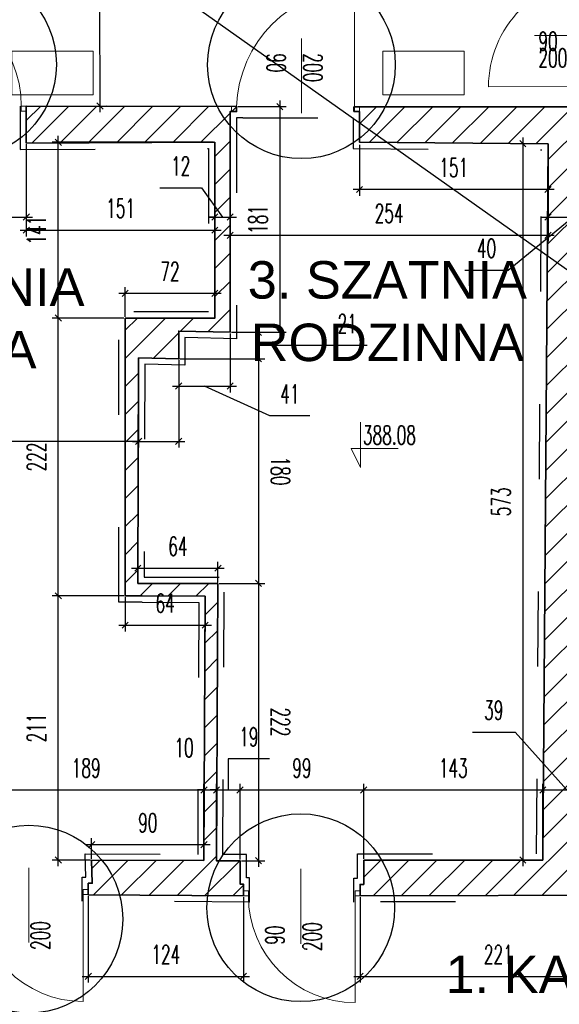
# Model space of a CAD drawing. Header units: millimetres. Extents: x 19887 to 192597, y -14203 to 39042.
# Tile 212 of 256: x 68475 to 68907, y -9272 to -8484. Entities that reach past the tile are written whole.
import ezdxf

# ---------------------------------------------------------------- set-up
doc = ezdxf.new("R2010")
doc.units = ezdxf.units.MM
doc.linetypes.add('ACAD_ISO03W100', pattern=[30, 12, -18])
doc.layers.get('Defpoints').update_dxf_attribs({"color": 4})
for name, color, linetype in [('A_DBA-RAMKI', 6, 'Continuous'), ('A_DBA-WYMIAR', 1, 'Continuous'), ('Sufit podwieszany', 252, 'Continuous'), ('Wymiarowanie', 3, 'Continuous'), ('Wypełnienie', 252, 'Continuous')]:
    doc.layers.add(name, color=color, linetype=linetype)
for name, color, linetype, lineweight in [('Basen_rzut_poziom_1_obrys', 252, 'Continuous', 35), ('Drzwi', 2, 'Continuous', 5), ('koty wysokościowe', 252, 'Continuous', 0), ('Schody', 252, 'Continuous', 5)]:
    doc.layers.add(name, color=color, linetype=linetype, lineweight=lineweight)
doc.styles.add('ARIAL', font='arial.ttf')
doc.styles.add('ROMANS', font='romans.shx', dxfattribs={"width": 0.6})
doc.styles.get("Standard").update_dxf_attribs({"font": 'arial.ttf'})
doc.dimstyles.new('000001FB70622F18', dxfattribs={"dimtxt": 20, "dimasz": 5, "dimexe": 5, "dimexo": 1, "dimgap": 20, "dimtad": 1, "dimtoh": 1, "dimdec": 0, "dimtxsty": 'Standard', "dimblk": 'OBLIQUE', "dimcen": 0, "dimdle": 5, "dimclrd": 252, "dimclre": 252, "dimclrt": 252, "dimadec": 0, "dimazin": 0, "dimtfac": 1, "dimtdec": 0, "dimtmove": 0, "dimatfit": 3, "dimldrblk": 'OBLIQUE', "dimfxl": 150, "dimfxlon": 1, "dimlwd": 25, "dimlwe": 25, "dimarcsym": 1})
pattern_1 = [(45, (3252.028, -2175.285), (-11.22532, 11.22532), [])]

# ---------------------------------------------------------------- blocks, each defined once
blk = doc.blocks.new('_Oblique')
at = {"color": 0, "linetype": 'ByBlock', "lineweight": -2}
blk.add_line((-0.5, -0.5), (0.5, 0.5), dxfattribs=at)
blk = doc.blocks.new('*D614')
at = {"layer": 'Defpoints', "color": 0}
for p in [(2527.78, -3822.31), (2625.35, -3822.2), (2625.35, -3881.63)]:
    blk.add_point(p, dxfattribs=at)
at = {"layer": 'Wymiarowanie', "color": 252, "linetype": 'Continuous', "lineweight": 25}
for p, q in [((2527.78, -3823.31), (2527.78, -3886.63)), ((2625.35, -3823.2), (2625.35, -3886.63)), ((2522.78, -3881.63), (2630.35, -3881.63))]:
    blk.add_line(p, q, dxfattribs=at)
at = {"layer": 'Wymiarowanie', "color": 252, "linetype": 'ByBlock', "lineweight": 25, "xscale": 5, "yscale": 5, "zscale": 5, "rotation": 180}
blk.add_blockref('_Oblique', (2527.78, -3881.63), dxfattribs=at)
at = {"layer": 'Wymiarowanie', "color": 252, "linetype": 'ByBlock', "lineweight": 25, "xscale": 5, "yscale": 5, "zscale": 5}
blk.add_blockref('_Oblique', (2625.35, -3881.63), dxfattribs=at)
at = {"layer": 'Wymiarowanie', "color": 252, "insert": (2576.56, -3864.13), "char_height": 15, "attachment_point": 5, "style": 'ROMANS'}
blk.add_mtext('98', dxfattribs=at)
blk = doc.blocks.new('*D615')
at = {"layer": 'Defpoints', "color": 0}
for p in [(2776.32, -3821.76), (2625.35, -3822.2), (2776.32, -3892.14)]:
    blk.add_point(p, dxfattribs=at)
at = {"layer": 'Wymiarowanie', "color": 252, "linetype": 'Continuous', "lineweight": 25}
for p, q in [((2625.35, -3823.2), (2625.35, -3897.14)), ((2776.32, -3822.76), (2776.32, -3897.14)), ((2620.35, -3892.14), (2781.32, -3892.14))]:
    blk.add_line(p, q, dxfattribs=at)
at = {"layer": 'Wymiarowanie', "color": 252, "linetype": 'ByBlock', "lineweight": 25, "xscale": 5, "yscale": 5, "zscale": 5, "rotation": 180}
blk.add_blockref('_Oblique', (2625.35, -3892.14), dxfattribs=at)
at = {"layer": 'Wymiarowanie', "color": 252, "linetype": 'ByBlock', "lineweight": 25, "xscale": 5, "yscale": 5, "zscale": 5}
blk.add_blockref('_Oblique', (2776.32, -3892.14), dxfattribs=at)
at = {"layer": 'Wymiarowanie', "color": 252, "insert": (2700.83, -3874.64), "char_height": 15, "attachment_point": 5, "style": 'ROMANS'}
blk.add_mtext('151', dxfattribs=at)
blk = doc.blocks.new('*D616')
at = {"layer": 'Defpoints', "color": 0}
for p in [(2776.32, -3821.76), (2788.56, -3881.63), (2788.56, -3973.91)]:
    blk.add_point(p, dxfattribs=at)
at = {"layer": 'Wymiarowanie', "color": 252, "linetype": 'Continuous', "lineweight": 25}
for p, q in [((2776.32, -3822.76), (2776.32, -3886.63)), ((2732.32, -3858.34), (2765.6, -3858.34)), ((2765.6, -3858.34), (2782.44, -3881.63)), ((2788.56, -3972.91), (2788.56, -3876.63)), ((2771.32, -3881.63), (2793.56, -3881.63)), ((2776.32, -3881.63), (2771.32, -3881.63)), ((2788.56, -3881.63), (2793.56, -3881.63))]:
    blk.add_line(p, q, dxfattribs=at)
at = {"layer": 'Wymiarowanie', "color": 252, "linetype": 'ByBlock', "lineweight": 25, "xscale": 5, "yscale": 5, "zscale": 5}
blk.add_blockref('_Oblique', (2776.32, -3881.63), dxfattribs=at)
at = {"layer": 'Wymiarowanie', "color": 252, "linetype": 'ByBlock', "lineweight": 25, "xscale": 5, "yscale": 5, "zscale": 5, "rotation": 180}
blk.add_blockref('_Oblique', (2788.56, -3881.63), dxfattribs=at)
at = {"layer": 'Wymiarowanie', "color": 252, "insert": (2748.96, -3840.84), "char_height": 15, "attachment_point": 5, "style": 'ROMANS'}
blk.add_mtext('12', dxfattribs=at)
blk = doc.blocks.new('*D617')
at = {"layer": 'Defpoints', "color": 0}
for p in [(3043.02, -3822.92), (3043.02, -3896.2), (2788.56, -3973.91)]:
    blk.add_point(p, dxfattribs=at)
at = {"layer": 'Wymiarowanie', "color": 252, "linetype": 'Continuous', "lineweight": 25}
for p, q in [((3043.02, -3823.92), (3043.02, -3901.2)), ((2788.56, -3972.91), (2788.56, -3891.2)), ((2783.56, -3896.2), (3048.02, -3896.2))]:
    blk.add_line(p, q, dxfattribs=at)
at = {"layer": 'Wymiarowanie', "color": 252, "linetype": 'ByBlock', "lineweight": 25, "xscale": 5, "yscale": 5, "zscale": 5, "rotation": 180}
blk.add_blockref('_Oblique', (2788.56, -3896.2), dxfattribs=at)
at = {"layer": 'Wymiarowanie', "color": 252, "linetype": 'ByBlock', "lineweight": 25, "xscale": 5, "yscale": 5, "zscale": 5}
blk.add_blockref('_Oblique', (3043.02, -3896.2), dxfattribs=at)
at = {"layer": 'Wymiarowanie', "color": 252, "insert": (2915.79, -3878.7), "char_height": 15, "attachment_point": 5, "style": 'ROMANS'}
blk.add_mtext('254', dxfattribs=at)
blk = doc.blocks.new('*D619')
at = {"layer": 'Defpoints', "color": 0}
for p in [(3043.02, -3822.92), (3082.99, -3823.08), (3082.99, -3881.63)]:
    blk.add_point(p, dxfattribs=at)
at = {"layer": 'Wymiarowanie', "color": 252, "linetype": 'Continuous', "lineweight": 25}
for p, q in [((3043.02, -3823.92), (3043.02, -3886.63)), ((3082.99, -3824.08), (3082.99, -3886.63)), ((3011.11, -3924.19), (3063.01, -3881.63)), ((3038.02, -3881.63), (3087.99, -3881.63)), ((2976.53, -3924.19), (3011.11, -3924.19))]:
    blk.add_line(p, q, dxfattribs=at)
at = {"layer": 'Wymiarowanie', "color": 252, "linetype": 'ByBlock', "lineweight": 25, "xscale": 5, "yscale": 5, "zscale": 5, "rotation": 180}
blk.add_blockref('_Oblique', (3043.02, -3881.63), dxfattribs=at)
at = {"layer": 'Wymiarowanie', "color": 252, "linetype": 'ByBlock', "lineweight": 25, "xscale": 5, "yscale": 5, "zscale": 5}
blk.add_blockref('_Oblique', (3082.99, -3881.63), dxfattribs=at)
at = {"layer": 'Wymiarowanie', "color": 252, "insert": (2993.82, -3906.69), "char_height": 15, "attachment_point": 5, "style": 'ROMANS'}
blk.add_mtext('40', dxfattribs=at)
blk = doc.blocks.new('*D678')
at = {"layer": 'Defpoints', "color": 0}
for p in [(2651.5, -3495.52), (2625.35, -3792.93), (2684.25, -3792.74)]:
    blk.add_point(p, dxfattribs=at)
at = {"layer": 'Wymiarowanie', "color": 252, "linetype": 'Continuous', "lineweight": 25}
for p, q in [((2683.3, -3490.42), (2684.26, -3797.74)), ((2652.5, -3495.52), (2688.32, -3495.4)), ((2626.35, -3792.92), (2689.25, -3792.73))]:
    blk.add_line(p, q, dxfattribs=at)
at = {"layer": 'Wymiarowanie', "color": 252, "linetype": 'ByBlock', "lineweight": 25, "xscale": 5, "yscale": 5, "zscale": 5}
for p, rotation in [((2683.32, -3495.42), 90.1789186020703), ((2684.25, -3792.74), 270.1789186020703)]:
    blk.add_blockref('_Oblique', p, dxfattribs=dict(at, rotation=rotation))
at = {"layer": 'Wymiarowanie', "color": 252, "insert": (2701.28, -3644.03), "char_height": 15, "attachment_point": 5, "rotation": 270.17892, "style": 'ROMANS'}
blk.add_mtext('297', dxfattribs=at)
blk = doc.blocks.new('*D697')
at = {"layer": 'Defpoints', "color": 0}
for p in [(2767.52, -4340.16), (2579, -4396.25), (2767.52, -4396.75)]:
    blk.add_point(p, dxfattribs=at)
at = {"layer": 'Wymiarowanie', "color": 252, "linetype": 'Continuous', "lineweight": 25}
for p, q in [((2574, -4340.16), (2772.52, -4340.16)), ((2579, -4395.25), (2579, -4335.16)), ((2767.52, -4395.75), (2767.52, -4335.16))]:
    blk.add_line(p, q, dxfattribs=at)
at = {"layer": 'Wymiarowanie', "color": 252, "linetype": 'ByBlock', "lineweight": 25, "xscale": 5, "yscale": 5, "zscale": 5, "rotation": 180}
blk.add_blockref('_Oblique', (2579, -4340.16), dxfattribs=at)
at = {"layer": 'Wymiarowanie', "color": 252, "linetype": 'ByBlock', "lineweight": 25, "xscale": 5, "yscale": 5, "zscale": 5}
blk.add_blockref('_Oblique', (2767.52, -4340.16), dxfattribs=at)
at = {"layer": 'Wymiarowanie', "color": 252, "insert": (2673.26, -4322.66), "char_height": 15, "attachment_point": 5, "style": 'ROMANS'}
blk.add_mtext('189', dxfattribs=at)
blk = doc.blocks.new('*D698')
at = {"layer": 'Defpoints', "color": 0}
for p in [(2777.61, -4340.16), (2767.52, -4396.75), (2777.61, -4396.8)]:
    blk.add_point(p, dxfattribs=at)
at = {"layer": 'Wymiarowanie', "color": 252, "linetype": 'Continuous', "lineweight": 25}
for p, q in [((2762.52, -4340.16), (2782.61, -4340.16)), ((2767.52, -4340.16), (2762.52, -4340.16)), ((2767.52, -4395.75), (2767.52, -4335.16)), ((2777.61, -4395.8), (2777.61, -4335.16)), ((2777.61, -4340.16), (2782.61, -4340.16))]:
    blk.add_line(p, q, dxfattribs=at)
at = {"layer": 'Wymiarowanie', "color": 252, "linetype": 'ByBlock', "lineweight": 25, "xscale": 5, "yscale": 5, "zscale": 5}
blk.add_blockref('_Oblique', (2767.52, -4340.16), dxfattribs=at)
at = {"layer": 'Wymiarowanie', "color": 252, "linetype": 'ByBlock', "lineweight": 25, "xscale": 5, "yscale": 5, "zscale": 5, "rotation": 180}
blk.add_blockref('_Oblique', (2777.61, -4340.16), dxfattribs=at)
at = {"layer": 'Wymiarowanie', "color": 252, "insert": (2751.64, -4306.45), "char_height": 15, "attachment_point": 5, "style": 'ROMANS'}
blk.add_mtext('10', dxfattribs=at)
blk = doc.blocks.new('*D699')
at = {"layer": 'Defpoints', "color": 0}
for p in [(2796.52, -4340.16), (2777.61, -4396.8), (2796.52, -4396.8)]:
    blk.add_point(p, dxfattribs=at)
at = {"layer": 'Wymiarowanie', "color": 252, "linetype": 'Continuous', "lineweight": 25}
for p, q in [((2819.92, -4315.16), (2787.07, -4315.16)), ((2787.07, -4315.16), (2787.07, -4340.16)), ((2772.61, -4340.16), (2801.52, -4340.16)), ((2777.61, -4340.16), (2772.61, -4340.16)), ((2777.61, -4395.8), (2777.61, -4335.16)), ((2796.52, -4395.8), (2796.52, -4335.16)), ((2796.52, -4340.16), (2801.52, -4340.16))]:
    blk.add_line(p, q, dxfattribs=at)
at = {"layer": 'Wymiarowanie', "color": 252, "linetype": 'ByBlock', "lineweight": 25, "xscale": 5, "yscale": 5, "zscale": 5}
blk.add_blockref('_Oblique', (2777.61, -4340.16), dxfattribs=at)
at = {"layer": 'Wymiarowanie', "color": 252, "linetype": 'ByBlock', "lineweight": 25, "xscale": 5, "yscale": 5, "zscale": 5, "rotation": 180}
blk.add_blockref('_Oblique', (2796.52, -4340.16), dxfattribs=at)
at = {"layer": 'Wymiarowanie', "color": 252, "insert": (2803.49, -4297.66), "char_height": 15, "attachment_point": 5, "style": 'ROMANS'}
blk.add_mtext('19', dxfattribs=at)
blk = doc.blocks.new('*D701')
at = {"layer": 'Defpoints', "color": 0}
for p in [(2895.45, -4340.16), (2796.52, -4396.8), (2895.45, -4396.3)]:
    blk.add_point(p, dxfattribs=at)
at = {"layer": 'Wymiarowanie', "color": 252, "linetype": 'Continuous', "lineweight": 25}
for p, q in [((2791.52, -4340.16), (2900.45, -4340.16)), ((2796.52, -4395.8), (2796.52, -4335.16)), ((2895.45, -4395.3), (2895.45, -4335.16))]:
    blk.add_line(p, q, dxfattribs=at)
at = {"layer": 'Wymiarowanie', "color": 252, "linetype": 'ByBlock', "lineweight": 25, "xscale": 5, "yscale": 5, "zscale": 5, "rotation": 180}
blk.add_blockref('_Oblique', (2796.52, -4340.16), dxfattribs=at)
at = {"layer": 'Wymiarowanie', "color": 252, "linetype": 'ByBlock', "lineweight": 25, "xscale": 5, "yscale": 5, "zscale": 5}
blk.add_blockref('_Oblique', (2895.45, -4340.16), dxfattribs=at)
at = {"layer": 'Wymiarowanie', "color": 252, "insert": (2845.98, -4322.66), "char_height": 15, "attachment_point": 5, "style": 'ROMANS'}
blk.add_mtext('99', dxfattribs=at)
blk = doc.blocks.new('*D702')
at = {"layer": 'Defpoints', "color": 0}
for p in [(3038.87, -4340.16), (2895.45, -4396.3), (3038.87, -4396.3)]:
    blk.add_point(p, dxfattribs=at)
at = {"layer": 'Wymiarowanie', "color": 252, "linetype": 'Continuous', "lineweight": 25}
for p, q in [((2890.45, -4340.16), (3043.87, -4340.16)), ((2895.45, -4395.3), (2895.45, -4335.16)), ((3038.87, -4395.3), (3038.87, -4335.16))]:
    blk.add_line(p, q, dxfattribs=at)
at = {"layer": 'Wymiarowanie', "color": 252, "linetype": 'ByBlock', "lineweight": 25, "xscale": 5, "yscale": 5, "zscale": 5, "rotation": 180}
blk.add_blockref('_Oblique', (2895.45, -4340.16), dxfattribs=at)
at = {"layer": 'Wymiarowanie', "color": 252, "linetype": 'ByBlock', "lineweight": 25, "xscale": 5, "yscale": 5, "zscale": 5}
blk.add_blockref('_Oblique', (3038.87, -4340.16), dxfattribs=at)
at = {"layer": 'Wymiarowanie', "color": 252, "insert": (2967.16, -4322.66), "char_height": 15, "attachment_point": 5, "style": 'ROMANS'}
blk.add_mtext('143', dxfattribs=at)
blk = doc.blocks.new('*D703')
at = {"layer": 'Defpoints', "color": 0}
for p in [(3077.55, -4340.16), (3038.87, -4396.3), (3077.55, -4389.64)]:
    blk.add_point(p, dxfattribs=at)
at = {"layer": 'Wymiarowanie', "color": 252, "linetype": 'Continuous', "lineweight": 25}
for p, q in [((2982.53, -4293.85), (3016.68, -4293.85)), ((3016.68, -4293.85), (3058.21, -4340.16)), ((3033.87, -4340.16), (3082.55, -4340.16)), ((3038.87, -4395.3), (3038.87, -4335.16)), ((3077.55, -4388.64), (3077.55, -4335.16))]:
    blk.add_line(p, q, dxfattribs=at)
at = {"layer": 'Wymiarowanie', "color": 252, "linetype": 'ByBlock', "lineweight": 25, "xscale": 5, "yscale": 5, "zscale": 5, "rotation": 180}
blk.add_blockref('_Oblique', (3038.87, -4340.16), dxfattribs=at)
at = {"layer": 'Wymiarowanie', "color": 252, "linetype": 'ByBlock', "lineweight": 25, "xscale": 5, "yscale": 5, "zscale": 5}
blk.add_blockref('_Oblique', (3077.55, -4340.16), dxfattribs=at)
at = {"layer": 'Wymiarowanie', "color": 252, "insert": (2999.6, -4276.35), "char_height": 15, "attachment_point": 5, "style": 'ROMANS'}
blk.add_mtext('39', dxfattribs=at)
blk = doc.blocks.new('*D707')
at = {"layer": 'Defpoints', "color": 0}
for p in [(3043.02, -3822.92), (3022.86, -4396.3), (3038.87, -4396.3)]:
    blk.add_point(p, dxfattribs=at)
at = {"layer": 'Wymiarowanie', "color": 252, "linetype": 'Continuous', "lineweight": 25}
for p, q in [((3022.86, -3817.92), (3022.86, -4401.3)), ((3042.02, -3822.92), (3017.86, -3822.92)), ((3037.87, -4396.3), (3017.86, -4396.3))]:
    blk.add_line(p, q, dxfattribs=at)
at = {"layer": 'Wymiarowanie', "color": 252, "linetype": 'ByBlock', "lineweight": 25, "xscale": 5, "yscale": 5, "zscale": 5}
for p, rotation in [((3022.86, -3822.92), 90), ((3022.86, -4396.3), 270)]:
    blk.add_blockref('_Oblique', p, dxfattribs=dict(at, rotation=rotation))
at = {"layer": 'Wymiarowanie', "color": 252, "insert": (3005.36, -4109.61), "char_height": 15, "attachment_point": 5, "rotation": 90, "style": 'ROMANS'}
blk.add_mtext('573', dxfattribs=at)
blk = doc.blocks.new('*D700')
at = {"layer": 'Defpoints', "color": 0}
for p in [(2892.13, -3822.92), (3043.02, -3822.92), (2892.13, -3859.56)]:
    blk.add_point(p, dxfattribs=at)
at = {"layer": 'Wymiarowanie', "color": 252, "linetype": 'Continuous', "lineweight": 25}
for p, q in [((2892.13, -3823.92), (2892.13, -3864.56)), ((3043.02, -3823.92), (3043.02, -3864.56)), ((3048.02, -3859.56), (2887.13, -3859.56))]:
    blk.add_line(p, q, dxfattribs=at)
at = {"layer": 'Wymiarowanie', "color": 252, "linetype": 'ByBlock', "lineweight": 25, "xscale": 5, "yscale": 5, "zscale": 5, "rotation": 180}
blk.add_blockref('_Oblique', (2892.13, -3859.56), dxfattribs=at)
at = {"layer": 'Wymiarowanie', "color": 252, "linetype": 'ByBlock', "lineweight": 25, "xscale": 5, "yscale": 5, "zscale": 5}
blk.add_blockref('_Oblique', (3043.02, -3859.56), dxfattribs=at)
at = {"layer": 'Wymiarowanie', "color": 252, "insert": (2967.58, -3842.06), "char_height": 15, "attachment_point": 5, "style": 'ROMANS'}
blk.add_mtext('151', dxfattribs=at)
blk = doc.blocks.new('*D709')
at = {"layer": 'Defpoints', "color": 0}
for p in [(2793.66, -3793.26), (2788.56, -3973.91), (2828.35, -3973.91)]:
    blk.add_point(p, dxfattribs=at)
at = {"layer": 'Wymiarowanie', "color": 252, "linetype": 'Continuous', "lineweight": 25}
for p, q in [((2828.35, -3788.26), (2828.35, -3978.91)), ((2794.66, -3793.26), (2833.35, -3793.26)), ((2789.56, -3973.91), (2833.35, -3973.91))]:
    blk.add_line(p, q, dxfattribs=at)
at = {"layer": 'Wymiarowanie', "color": 252, "linetype": 'ByBlock', "lineweight": 25, "xscale": 5, "yscale": 5, "zscale": 5}
for p, rotation in [((2828.35, -3793.26), 90), ((2828.35, -3973.91), 270)]:
    blk.add_blockref('_Oblique', p, dxfattribs=dict(at, rotation=rotation))
at = {"layer": 'Wymiarowanie', "color": 252, "insert": (2810.85, -3883.59), "char_height": 15, "attachment_point": 5, "rotation": 90, "style": 'ROMANS'}
blk.add_mtext('181', dxfattribs=at)
blk = doc.blocks.new('*D710')
at = {"layer": 'Defpoints', "color": 0}
for p in [(2788.56, -3973.91), (2747.38, -3995.03), (2811.27, -3995.03)]:
    blk.add_point(p, dxfattribs=at)
at = {"layer": 'Wymiarowanie', "color": 252, "linetype": 'Continuous', "lineweight": 25}
for p, q in [((2811.27, -3968.91), (2811.27, -4000.03)), ((2789.56, -3973.91), (2816.27, -3973.91)), ((2866.27, -3984.47), (2811.27, -3984.47)), ((2898.27, -3984.47), (2866.27, -3984.47)), ((2748.38, -3995.03), (2816.27, -3995.03))]:
    blk.add_line(p, q, dxfattribs=at)
at = {"layer": 'Wymiarowanie', "color": 252, "linetype": 'ByBlock', "lineweight": 25, "xscale": 5, "yscale": 5, "zscale": 5}
for p, rotation in [((2811.27, -3973.91), 90), ((2811.27, -3995.03), 270)]:
    blk.add_blockref('_Oblique', p, dxfattribs=dict(at, rotation=rotation))
at = {"layer": 'Wymiarowanie', "color": 252, "insert": (2882.27, -3966.97), "char_height": 15, "attachment_point": 5, "style": 'ROMANS'}
blk.add_mtext('21', dxfattribs=at)
blk = doc.blocks.new('*D711')
at = {"layer": 'Defpoints', "color": 0}
for p in [(2747.38, -3995.03), (2778.8, -4174.83), (2811.27, -4174.83)]:
    blk.add_point(p, dxfattribs=at)
at = {"layer": 'Wymiarowanie', "color": 252, "linetype": 'Continuous', "lineweight": 25}
for p, q in [((2748.38, -3995.03), (2816.27, -3995.03)), ((2811.27, -3990.03), (2811.27, -4179.83)), ((2779.8, -4174.83), (2816.27, -4174.83))]:
    blk.add_line(p, q, dxfattribs=at)
at = {"layer": 'Wymiarowanie', "color": 252, "linetype": 'ByBlock', "lineweight": 25, "xscale": 5, "yscale": 5, "zscale": 5}
for p, rotation in [((2811.27, -3995.03), 90), ((2811.27, -4174.83), 270)]:
    blk.add_blockref('_Oblique', p, dxfattribs=dict(at, rotation=rotation))
at = {"layer": 'Wymiarowanie', "color": 252, "insert": (2828.77, -4084.93), "char_height": 15, "attachment_point": 5, "rotation": 270, "style": 'ROMANS'}
blk.add_mtext('180', dxfattribs=at)
blk = doc.blocks.new('*D712')
at = {"layer": 'Defpoints', "color": 0}
for p in [(2778.8, -4174.83), (2796.52, -4396.8), (2811.27, -4396.8)]:
    blk.add_point(p, dxfattribs=at)
at = {"layer": 'Wymiarowanie', "color": 252, "linetype": 'Continuous', "lineweight": 25}
for p, q in [((2779.8, -4174.83), (2816.27, -4174.83)), ((2811.27, -4169.83), (2811.27, -4401.8)), ((2797.52, -4396.8), (2816.27, -4396.8))]:
    blk.add_line(p, q, dxfattribs=at)
at = {"layer": 'Wymiarowanie', "color": 252, "linetype": 'ByBlock', "lineweight": 25, "xscale": 5, "yscale": 5, "zscale": 5}
for p, rotation in [((2811.27, -4174.83), 90), ((2811.27, -4396.8), 270)]:
    blk.add_blockref('_Oblique', p, dxfattribs=dict(at, rotation=rotation))
at = {"layer": 'Wymiarowanie', "color": 252, "insert": (2828.77, -4285.81), "char_height": 15, "attachment_point": 5, "rotation": 270, "style": 'ROMANS'}
blk.add_mtext('222', dxfattribs=at)
blk = doc.blocks.new('*D713')
at = {"layer": 'Defpoints', "color": 0}
for p in [(2650.96, -4184.83), (2704.49, -4184.83), (2677.64, -4396.3)]:
    blk.add_point(p, dxfattribs=at)
at = {"layer": 'Wymiarowanie', "color": 252, "linetype": 'Continuous', "lineweight": 25}
for p, q in [((2650.96, -4401.3), (2650.96, -4179.83)), ((2703.49, -4184.83), (2645.96, -4184.83)), ((2676.64, -4396.3), (2645.96, -4396.3))]:
    blk.add_line(p, q, dxfattribs=at)
at = {"layer": 'Wymiarowanie', "color": 252, "linetype": 'ByBlock', "lineweight": 25, "xscale": 5, "yscale": 5, "zscale": 5}
for p, rotation in [((2650.96, -4184.83), 90), ((2650.96, -4396.3), 270)]:
    blk.add_blockref('_Oblique', p, dxfattribs=dict(at, rotation=rotation))
at = {"layer": 'Wymiarowanie', "color": 252, "insert": (2633.46, -4290.56), "char_height": 15, "attachment_point": 5, "rotation": 90, "style": 'ROMANS'}
blk.add_mtext('211', dxfattribs=at)
blk = doc.blocks.new('*D714')
at = {"layer": 'Defpoints', "color": 0}
for p in [(2650.96, -3962.53), (2704.49, -3962.53), (2704.49, -4184.83)]:
    blk.add_point(p, dxfattribs=at)
at = {"layer": 'Wymiarowanie', "color": 252, "linetype": 'Continuous', "lineweight": 25}
for p, q in [((2703.49, -3962.53), (2645.96, -3962.53)), ((2650.96, -4189.83), (2650.96, -3957.53)), ((2703.49, -4184.83), (2645.96, -4184.83))]:
    blk.add_line(p, q, dxfattribs=at)
at = {"layer": 'Wymiarowanie', "color": 252, "linetype": 'ByBlock', "lineweight": 25, "xscale": 5, "yscale": 5, "zscale": 5}
for p, rotation in [((2650.96, -3962.53), 90), ((2650.96, -4184.83), 270)]:
    blk.add_blockref('_Oblique', p, dxfattribs=dict(at, rotation=rotation))
at = {"layer": 'Wymiarowanie', "color": 252, "insert": (2633.46, -4073.68), "char_height": 15, "attachment_point": 5, "rotation": 90, "style": 'ROMANS'}
blk.add_mtext('222', dxfattribs=at)
blk = doc.blocks.new('*D715')
at = {"layer": 'Defpoints', "color": 0}
for p in [(2650.96, -3821.76), (2776.32, -3821.76), (2704.49, -3962.53)]:
    blk.add_point(p, dxfattribs=at)
at = {"layer": 'Wymiarowanie', "color": 252, "linetype": 'Continuous', "lineweight": 25}
for p, q in [((2775.32, -3821.76), (2645.96, -3821.76)), ((2650.96, -3967.53), (2650.96, -3816.76)), ((2703.49, -3962.53), (2645.96, -3962.53))]:
    blk.add_line(p, q, dxfattribs=at)
at = {"layer": 'Wymiarowanie', "color": 252, "linetype": 'ByBlock', "lineweight": 25, "xscale": 5, "yscale": 5, "zscale": 5}
for p, rotation in [((2650.96, -3821.76), 90), ((2650.96, -3962.53), 270)]:
    blk.add_blockref('_Oblique', p, dxfattribs=dict(at, rotation=rotation))
at = {"layer": 'Wymiarowanie', "color": 252, "insert": (2633.46, -3892.14), "char_height": 15, "attachment_point": 5, "rotation": 90, "style": 'ROMANS'}
blk.add_mtext('141', dxfattribs=at)
blk = doc.blocks.new('*D791')
at = {"layer": 'Defpoints', "color": 0}
for p in [(2674.99, -4424.23), (2799.12, -4424.89), (2799.12, -4489.4)]:
    blk.add_point(p, dxfattribs=at)
at = {"layer": 'Wymiarowanie', "color": 252, "linetype": 'Continuous', "lineweight": 25}
for p, q in [((2674.99, -4425.23), (2674.99, -4494.4)), ((2799.12, -4425.89), (2799.12, -4494.4)), ((2669.99, -4489.4), (2804.12, -4489.4))]:
    blk.add_line(p, q, dxfattribs=at)
at = {"layer": 'Wymiarowanie', "color": 252, "linetype": 'ByBlock', "lineweight": 25, "xscale": 5, "yscale": 5, "zscale": 5, "rotation": 180}
blk.add_blockref('_Oblique', (2674.99, -4489.4), dxfattribs=at)
at = {"layer": 'Wymiarowanie', "color": 252, "linetype": 'ByBlock', "lineweight": 25, "xscale": 5, "yscale": 5, "zscale": 5}
blk.add_blockref('_Oblique', (2799.12, -4489.4), dxfattribs=at)
at = {"layer": 'Wymiarowanie', "color": 252, "insert": (2737.05, -4471.9), "char_height": 15, "attachment_point": 5, "style": 'ROMANS'}
blk.add_mtext('124', dxfattribs=at)
blk = doc.blocks.new('*D792')
at = {"layer": 'Defpoints', "color": 0}
for p in [(2892.63, -4424.89), (3113.88, -4424.89), (3113.88, -4489.4)]:
    blk.add_point(p, dxfattribs=at)
at = {"layer": 'Wymiarowanie', "color": 252, "linetype": 'Continuous', "lineweight": 25}
for p, q in [((2892.63, -4425.89), (2892.63, -4494.4)), ((3113.88, -4425.89), (3113.88, -4494.4)), ((2887.63, -4489.4), (3118.88, -4489.4))]:
    blk.add_line(p, q, dxfattribs=at)
at = {"layer": 'Wymiarowanie', "color": 252, "linetype": 'ByBlock', "lineweight": 25, "xscale": 5, "yscale": 5, "zscale": 5, "rotation": 180}
blk.add_blockref('_Oblique', (2892.63, -4489.4), dxfattribs=at)
at = {"layer": 'Wymiarowanie', "color": 252, "linetype": 'ByBlock', "lineweight": 25, "xscale": 5, "yscale": 5, "zscale": 5}
blk.add_blockref('_Oblique', (3113.88, -4489.4), dxfattribs=at)
at = {"layer": 'Wymiarowanie', "color": 252, "insert": (3003.25, -4471.9), "char_height": 15, "attachment_point": 5, "style": 'ROMANS'}
blk.add_mtext('221', dxfattribs=at)
blk = doc.blocks.new('*D975')
at = {"layer": 'Defpoints', "color": 0}
for p in [(2778.8, -4162.68), (2714.65, -4174.83), (2778.8, -4175.17)]:
    blk.add_point(p, dxfattribs=at)
at = {"layer": 'Wymiarowanie', "color": 252, "linetype": 'Continuous', "lineweight": 25}
for p, q in [((2714.65, -4173.83), (2714.65, -4157.68)), ((2778.8, -4174.17), (2778.8, -4157.68)), ((2709.65, -4162.68), (2783.8, -4162.68))]:
    blk.add_line(p, q, dxfattribs=at)
at = {"layer": 'Wymiarowanie', "color": 252, "linetype": 'ByBlock', "lineweight": 25, "xscale": 5, "yscale": 5, "zscale": 5, "rotation": 180}
blk.add_blockref('_Oblique', (2714.65, -4162.68), dxfattribs=at)
at = {"layer": 'Wymiarowanie', "color": 252, "linetype": 'ByBlock', "lineweight": 25, "xscale": 5, "yscale": 5, "zscale": 5}
blk.add_blockref('_Oblique', (2778.8, -4162.68), dxfattribs=at)
at = {"layer": 'Wymiarowanie', "color": 252, "insert": (2746.73, -4145.18), "char_height": 15, "attachment_point": 5, "style": 'ROMANS'}
blk.add_mtext('64', dxfattribs=at)
blk = doc.blocks.new('*D976')
at = {"layer": 'Defpoints', "color": 0}
for p in [(2715.24, -3994.35), (2747.38, -3995.03), (2747.38, -4061.18)]:
    blk.add_point(p, dxfattribs=at)
at = {"layer": 'Wymiarowanie', "color": 252, "linetype": 'Continuous', "lineweight": 25}
for p, q in [((2715.24, -3995.35), (2715.24, -4066.18)), ((2747.38, -3996.03), (2747.38, -4066.18)), ((2715.24, -4061.18), (2400.26, -4061.18)), ((2710.24, -4061.18), (2752.38, -4061.18))]:
    blk.add_line(p, q, dxfattribs=at)
at = {"layer": 'Wymiarowanie', "color": 252, "linetype": 'ByBlock', "lineweight": 25, "xscale": 5, "yscale": 5, "zscale": 5, "rotation": 180}
blk.add_blockref('_Oblique', (2715.24, -4061.18), dxfattribs=at)
at = {"layer": 'Wymiarowanie', "color": 252, "linetype": 'ByBlock', "lineweight": 25, "xscale": 5, "yscale": 5, "zscale": 5}
blk.add_blockref('_Oblique', (2747.38, -4061.18), dxfattribs=at)
at = {"layer": 'Wymiarowanie', "color": 252, "insert": (2417.54, -4043.68), "char_height": 15, "attachment_point": 5, "style": 'ROMANS'}
blk.add_mtext('32', dxfattribs=at)
blk = doc.blocks.new('*D977')
at = {"layer": 'Defpoints', "color": 0}
for p in [(2788.56, -3973.91), (2747.38, -3995.03), (2788.56, -4016.95)]:
    blk.add_point(p, dxfattribs=at)
at = {"layer": 'Wymiarowanie', "color": 252, "linetype": 'Continuous', "lineweight": 25}
for p, q in [((2788.56, -3974.91), (2788.56, -4021.95)), ((2747.38, -3996.03), (2747.38, -4021.95)), ((2742.38, -4016.95), (2793.56, -4016.95)), ((2820.38, -4040.79), (2767.97, -4016.95)), ((2852.38, -4040.79), (2820.38, -4040.79))]:
    blk.add_line(p, q, dxfattribs=at)
at = {"layer": 'Wymiarowanie', "color": 252, "linetype": 'ByBlock', "lineweight": 25, "xscale": 5, "yscale": 5, "zscale": 5, "rotation": 180}
blk.add_blockref('_Oblique', (2747.38, -4016.95), dxfattribs=at)
at = {"layer": 'Wymiarowanie', "color": 252, "linetype": 'ByBlock', "lineweight": 25, "xscale": 5, "yscale": 5, "zscale": 5}
blk.add_blockref('_Oblique', (2788.56, -4016.95), dxfattribs=at)
at = {"layer": 'Wymiarowanie', "color": 252, "insert": (2836.38, -4023.29), "char_height": 15, "attachment_point": 5, "style": 'ROMANS'}
blk.add_mtext('41', dxfattribs=at)
blk = doc.blocks.new('*D970')
at = {"layer": 'Defpoints', "color": 0}
for p in [(2704.49, -3942.7), (2704.49, -3962.53), (2776.32, -3962.53)]:
    blk.add_point(p, dxfattribs=at)
at = {"layer": 'Wymiarowanie', "color": 252, "linetype": 'Continuous', "lineweight": 25}
for p, q in [((2704.49, -3961.53), (2704.49, -3937.7)), ((2776.32, -3961.53), (2776.32, -3937.7)), ((2781.32, -3942.7), (2699.49, -3942.7))]:
    blk.add_line(p, q, dxfattribs=at)
at = {"layer": 'Wymiarowanie', "color": 252, "linetype": 'ByBlock', "lineweight": 25, "xscale": 5, "yscale": 5, "zscale": 5, "rotation": 180}
blk.add_blockref('_Oblique', (2704.49, -3942.7), dxfattribs=at)
at = {"layer": 'Wymiarowanie', "color": 252, "linetype": 'ByBlock', "lineweight": 25, "xscale": 5, "yscale": 5, "zscale": 5}
blk.add_blockref('_Oblique', (2776.32, -3942.7), dxfattribs=at)
at = {"layer": 'Wymiarowanie', "color": 252, "insert": (2740.4, -3925.2), "char_height": 15, "attachment_point": 5, "style": 'ROMANS'}
blk.add_mtext('72', dxfattribs=at)
blk = doc.blocks.new('*D971')
at = {"layer": 'Defpoints', "color": 0}
for p in [(2704.49, -4184.83), (2768.58, -4185.15), (2768.58, -4208.26)]:
    blk.add_point(p, dxfattribs=at)
at = {"layer": 'Wymiarowanie', "color": 252, "linetype": 'Continuous', "lineweight": 25}
for p, q in [((2704.49, -4185.83), (2704.49, -4213.26)), ((2768.58, -4186.15), (2768.58, -4213.26)), ((2699.49, -4208.26), (2773.58, -4208.26))]:
    blk.add_line(p, q, dxfattribs=at)
at = {"layer": 'Wymiarowanie', "color": 252, "linetype": 'ByBlock', "lineweight": 25, "xscale": 5, "yscale": 5, "zscale": 5, "rotation": 180}
blk.add_blockref('_Oblique', (2704.49, -4208.26), dxfattribs=at)
at = {"layer": 'Wymiarowanie', "color": 252, "linetype": 'ByBlock', "lineweight": 25, "xscale": 5, "yscale": 5, "zscale": 5}
blk.add_blockref('_Oblique', (2768.58, -4208.26), dxfattribs=at)
at = {"layer": 'Wymiarowanie', "color": 252, "insert": (2736.53, -4190.76), "char_height": 15, "attachment_point": 5, "style": 'ROMANS'}
blk.add_mtext('64', dxfattribs=at)
blk = doc.blocks.new('*D978')
at = {"layer": 'Defpoints', "color": 0}
for p in [(2767.52, -4383.9), (2677.64, -4396.3), (2767.52, -4396.75)]:
    blk.add_point(p, dxfattribs=at)
at = {"layer": 'Wymiarowanie', "color": 252, "linetype": 'Continuous', "lineweight": 25}
for p, q in [((2677.64, -4395.3), (2677.64, -4378.9)), ((2767.52, -4395.75), (2767.52, -4378.9)), ((2672.64, -4383.9), (2772.52, -4383.9))]:
    blk.add_line(p, q, dxfattribs=at)
at = {"layer": 'Wymiarowanie', "color": 252, "linetype": 'ByBlock', "lineweight": 25, "xscale": 5, "yscale": 5, "zscale": 5, "rotation": 180}
blk.add_blockref('_Oblique', (2677.64, -4383.9), dxfattribs=at)
at = {"layer": 'Wymiarowanie', "color": 252, "linetype": 'ByBlock', "lineweight": 25, "xscale": 5, "yscale": 5, "zscale": 5}
blk.add_blockref('_Oblique', (2767.52, -4383.9), dxfattribs=at)
at = {"layer": 'Wymiarowanie', "color": 252, "insert": (2722.58, -4366.4), "char_height": 15, "attachment_point": 5, "style": 'ROMANS'}
blk.add_mtext('90', dxfattribs=at)
blk = doc.blocks.new('G$CF5E15B28')
at = {"layer": 'Wypełnienie'}
h = blk.add_hatch(dxfattribs=at)
h.set_pattern_fill('ANSI31', color=253, scale=5, angle=90)
h.set_pattern_definition(pattern_1)
h.paths.add_polyline_path([(3082.99, -3823.08), (3100.15, -3823.08), (3100.1, -3814.69), (3097.79, -3814.69), (3097.79, -3781.14), (3082.33, -3781.14), (3082.33, -3793.38), (2887.69, -3793.38), (2887.69, -3797.2), (2892.13, -3797.2), (2892.13, -3821.83), (3043.02, -3822.92), (3038.87, -4396.3), (2895.45, -4396.3), (2895.45, -4415.79), (2892.63, -4415.79), (2892.63, -4424.89), (3113.88, -4424.34), (3113.88, -4414.98), (3110.23, -4414.98), (3110.23, -4389.64), (3077.55, -4389.64)])
h = blk.add_hatch(dxfattribs=at)
h.set_pattern_fill('ANSI31', color=253, scale=5, angle=90)
h.set_pattern_definition(pattern_1)
h.paths.add_polyline_path([(2788.56, -3797.2), (2793.66, -3797.2), (2793.66, -3793.26), (2625.35, -3792.93), (2625.35, -3822.5), (2776.32, -3821.76), (2776.32, -3962.53), (2704.49, -3962.53), (2704.49, -4184.83), (2768.58, -4185.12), (2767.52, -4396.75), (2677.64, -4396.3), (2678.21, -4414.89), (2674.99, -4414.89), (2674.99, -4424.23), (2799.12, -4424.89), (2799.12, -4415.47), (2796.52, -4415.47), (2796.52, -4396.8), (2777.61, -4396.8), (2778.8, -4174.83), (2714.65, -4174.83), (2715.24, -3994.35), (2747.38, -3995.03), (2747.38, -3972.9), (2788.56, -3973.91)])
at = {"layer": 'Basen_rzut_poziom_1_obrys', "color": 253, "elevation": 0}
for points in [[(3100.1, -3823.08), (3100.1, -3814.69), (3097.79, -3814.69), (3097.79, -3781.14), (3090.49, -3781.14), (3082.33, -3781.14), (3082.33, -3793.38), (2887.69, -3793.38)], [(2625.35, -3792.98), (2625.35, -3822.5), (2776.32, -3821.76)], [(2793.66, -3793.26), (2625.35, -3792.98)], [(2793.66, -3793.26), (2793.66, -3797.2), (2788.56, -3797.2), (2788.56, -3973.91), (2747.38, -3972.9), (2747.38, -3995.03), (2715.24, -3994.35), (2714.65, -4174.83), (2778.8, -4174.83)], [(2887.69, -3793.38), (2887.69, -3797.2)], [(2887.69, -3797.2), (2892.13, -3797.2), (2892.13, -3821.83), (3043.02, -3822.92)], [(2776.32, -3821.76), (2776.32, -3962.53), (2704.49, -3962.53)], [(2771.32, -3821.76), (2771.32, -3821.78)], [(2776.32, -3826.76), (2776.34, -3826.76)], [(2895.45, -4396.3), (3038.87, -4396.3), (3043.02, -3822.92)], [(2718.06, -4184.83), (2704.49, -4184.83), (2704.49, -3962.53)], [(2799.12, -4424.89), (2799.12, -4415.47), (2796.52, -4415.47), (2796.52, -4396.8), (2777.61, -4396.8), (2778.8, -4174.83)], [(2718.06, -4184.83), (2768.58, -4185.12)], [(2768.58, -4185.12), (2767.52, -4396.75)], [(2799.12, -4424.89), (2674.99, -4424.23), (2674.99, -4414.89), (2678.21, -4414.89), (2677.64, -4396.3), (2767.52, -4396.75)], [(3113.88, -4414.98), (3113.88, -4424.34), (2892.63, -4424.89), (2892.63, -4415.79), (2895.45, -4415.79), (2895.45, -4396.3)]]:
    blk.add_lwpolyline(points, dxfattribs=at)
at = {"layer": 'Drzwi', "color": 253, "elevation": 0}
for points in [[(2888.13, -3793.2), (2888.13, -3698.63)], [(2845.63, -3778.62), (2845.63, -3738.62)], [(3072.33, -3736.21), (3032.33, -3736.21)], [(2845.63, -3778.62), (2845.63, -3798.62)], [(3082.33, -3777.14), (2995.39, -3777.3)], [(2627.43, -4422.4), (2627.43, -4402.4)], [(2845.08, -4423.28), (2845.08, -4403.28)], [(2627.43, -4422.4), (2627.43, -4462.4)], [(2670.99, -4509.51), (2670.99, -4423.94)], [(2845.08, -4423.28), (2845.08, -4463.28)], [(2888.63, -4510.39), (2888.63, -4424.89)]]:
    blk.add_lwpolyline(points, dxfattribs=at)
for points in [[(2621.35, -3792.93), (2625.35, -3792.93), (2625.35, -3796.93), (2621.35, -3796.93)], [(2793.66, -3793.2), (2789.66, -3793.2), (2789.66, -3797.2), (2793.66, -3797.2)], [(2892.13, -3793.2), (2888.13, -3793.2), (2888.13, -3797.2), (2892.13, -3797.2)], [(2670.99, -4423.94), (2674.99, -4423.94), (2674.99, -4419.94), (2670.99, -4419.94)], [(2799.12, -4424.89), (2803.12, -4424.89), (2803.12, -4420.89), (2799.12, -4420.89)], [(2888.63, -4424.89), (2892.63, -4424.89), (2892.63, -4420.89), (2888.63, -4420.89)]]:
    blk.add_lwpolyline(points, close=True, dxfattribs=at)
at = {"layer": 'Drzwi', "color": 253}
for centre, radius, start, end in [((3082.33, -3777.14, 0), 86.94, 90, 180.10642), ((2531.78, -3792.93, 0), 89.57, 0, 90), ((2891.48, -3796.44, 0), 97.86, 91.96098, 178.14039), ((2670.99, -4423.94, 0), 85.57, 180, 270), ((2888.63, -4424.89, 0), 85.51, 180, 270)]:
    blk.add_arc(centre, radius, start, end, dxfattribs=at)
at = {"layer": 'koty wysokościowe', "color": 253, "elevation": 0}
for points in [[(2892.93, -4045.74), (2892.93, -4081.97)], [(2885.43, -4066.97), (2892.93, -4066.97)], [(2892.93, -4081.97), (2885.43, -4066.97)], [(2892.93, -4066.97), (2922.93, -4066.97)]]:
    blk.add_lwpolyline(points, dxfattribs=at)
at = {"layer": 'Schody', "color": 253, "elevation": 0}
for points in [[(2678.87, -3783.82), (2613.87, -3783.82), (2613.87, -3748.82), (2678.87, -3748.82)], [(2975.87, -3783.82), (2910.87, -3783.82), (2910.87, -3748.82), (2975.87, -3748.82)]]:
    blk.add_lwpolyline(points, close=True, dxfattribs=at)
at = {"layer": 'Sufit podwieszany', "color": 253, "linetype": 'ACAD_ISO03W100', "ltscale": 5, "elevation": 0}
for points in [[(2532.78, -3792.93), (2620.35, -3792.98)], [(2620.35, -3792.98), (2620.35, -3827.53), (2771.32, -3826.78)], [(2798.66, -3802.2), (2798.66, -3802.2), (2793.56, -3802.2), (2793.56, -3979.03), (2752.38, -3978.02), (2752.38, -4000.14), (2720.22, -3999.45), (2719.67, -4169.83), (2783.83, -4169.83)], [(2798.66, -3802.2), (2887.13, -3802.2)], [(2887.13, -3802.16), (2887.13, -3826.79), (3037.99, -3827.89)], [(2771.32, -3826.78), (2771.32, -3957.53), (2699.49, -3957.53)], [(2890.45, -4391.3), (3033.9, -4391.3), (3037.99, -3827.89)], [(2718.06, -4189.83), (2699.49, -4189.83), (2699.49, -3957.53)], [(2804.12, -4429.89), (2804.12, -4410.47), (2801.52, -4410.47), (2801.52, -4391.8), (2782.64, -4391.8), (2783.78, -4169.83)], [(2718.03, -4189.83), (2763.55, -4190.09)], [(2763.55, -4190.09), (2762.55, -4391.72)], [(2804.12, -4429.89), (2669.99, -4429.2), (2669.99, -4409.89), (2673.06, -4409.89), (2672.48, -4391.27), (2762.55, -4391.72)], [(3118.88, -4414.98), (3118.88, -4429.33), (2887.63, -4429.9), (2887.63, -4410.79), (2890.45, -4410.79), (2890.45, -4391.3)]]:
    blk.add_lwpolyline(points, dxfattribs=at)
at = {"layer": 'Drzwi', "color": 253, "char_height": 15, "width": 190.2964, "attachment_point": 1, "style": 'ROMANS'}
for s, insert in [('90', (3035.34, -3733.45, 0)), ('200', (3035.34, -3746.78, 0))]:
    blk.add_mtext(s, dxfattribs=dict(at, insert=insert))
at = {"layer": 'Drzwi', "color": 253, "char_height": 15, "width": 190.2964, "style": 'ROMANS'}
for s, insert, attachment_point, rotation in [('90', (2817.98, -3750.54, 0), 7, 270), ('200', (2847.29, -3750.54, 0), 7, 270), ('200', (2629.09, -4468.3, 0), 1, 90), ('90', (2816.9, -4464.08, 0), 1, 90), ('200', (2846.73, -4469.18, 0), 1, 90)]:
    blk.add_mtext(s, dxfattribs=dict(at, insert=insert, attachment_point=attachment_point, rotation=rotation))
at = {"layer": 'koty wysokościowe', "color": 253, "insert": (2894.83, -4048.64, 0), "char_height": 15, "width": 21553.2844, "attachment_point": 1, "style": 'ROMANS'}
blk.add_mtext('388.08', dxfattribs=at)
at = {"layer": 'Wymiarowanie', "color": 253}
for base, p1, p2, angle, override, picture, middle in [((2684.25, -3792.74, 0), (2651.5, -3495.52, 0), (2625.35, -3792.93, 0), 90.17892, {"dimtxt": 15, "dimgap": 10, "dimtxsty": 'ROMANS', "dimtmove": 1}, '*D678', (2701.28, -3644.03, 0)), ((2828.35, -3973.91, 0), (2793.66, -3793.26, 0), (2788.56, -3973.91, 0), 90, {"dimtxt": 15, "dimgap": 10, "dimtxsty": 'ROMANS'}, '*D709', (2810.85, -3883.59, 0)), ((2776.32, -3892.14, 0), (2625.35, -3822.2, 0), (2776.32, -3821.76, 0), 0, {"dimtxt": 15, "dimgap": 10, "dimtxsty": 'ROMANS', "dimtmove": 1}, '*D615', (2700.83, -3874.64, 0)), ((2650.96, -3821.76, 0), (2704.49, -3962.53, 0), (2776.32, -3821.76, 0), 90, {"dimtxt": 15, "dimgap": 10, "dimtxsty": 'ROMANS', "dimtmove": 1}, '*D715', (2633.46, -3892.14, 0)), ((3022.86, -4396.3, 0), (3043.02, -3822.92, 0), (3038.87, -4396.3, 0), 90, {"dimtxt": 15, "dimgap": 10, "dimtxsty": 'ROMANS'}, '*D707', (3005.36, -4109.61, 0)), ((2625.35, -3881.63, 0), (2527.78, -3822.31, 0), (2625.35, -3822.2, 0), 0, {"dimtxt": 15, "dimgap": 10, "dimtxsty": 'ROMANS', "dimtmove": 1}, '*D614', (2576.56, -3864.13, 0)), ((3043.02, -3896.2, 0), (2788.56, -3973.91, 0), (3043.02, -3822.92, 0), 0, {"dimtxt": 15, "dimgap": 10, "dimtxsty": 'ROMANS', "dimtmove": 1}, '*D617', (2915.79, -3878.7, 0)), ((2892.13, -3859.56, 0), (3043.02, -3822.92, 0), (2892.13, -3822.92, 0), 0, {"dimtxt": 15, "dimgap": 10, "dimtxsty": 'ROMANS'}, '*D700', (2967.58, -3842.06, 0)), ((2704.49, -3942.7, 0), (2776.32, -3962.53, 0), (2704.49, -3962.53, 0), 0, {"dimtxt": 15, "dimgap": 10, "dimtxsty": 'ROMANS'}, '*D970', (2740.4, -3925.2, 0)), ((2650.96, -3962.53, 0), (2704.49, -4184.83, 0), (2704.49, -3962.53, 0), 90, {"dimtxt": 15, "dimgap": 10, "dimtxsty": 'ROMANS', "dimtmove": 1}, '*D714', (2633.46, -4073.68, 0)), ((2811.27, -3995.03, 0), (2788.56, -3973.91, 0), (2747.38, -3995.03, 0), 90, {"dimtxt": 15, "dimgap": 10, "dimtxsty": 'ROMANS', "dimtmove": 1}, '*D710', (2876.27, -3966.97, 0)), ((2811.27, -4174.83, 0), (2747.38, -3995.03, 0), (2778.8, -4174.83, 0), 90, {"dimtxt": 15, "dimgap": 10, "dimtad": 2, "dimtxsty": 'ROMANS', "dimtmove": 1}, '*D711', (2828.77, -4084.93, 0)), ((2778.8, -4162.68, 0), (2714.65, -4174.83, 0), (2778.8, -4175.17, 0), 0, {"dimtxt": 15, "dimgap": 10, "dimtxsty": 'ROMANS'}, '*D975', (2746.73, -4145.18, 0)), ((2811.27, -4396.8, 0), (2778.8, -4174.83, 0), (2796.52, -4396.8, 0), 90, {"dimtxt": 15, "dimgap": 10, "dimtad": 2, "dimtxsty": 'ROMANS', "dimtmove": 1}, '*D712', (2828.77, -4285.81, 0)), ((2650.96, -4184.83, 0), (2677.64, -4396.3, 0), (2704.49, -4184.83, 0), 90, {"dimtxt": 15, "dimgap": 10, "dimtxsty": 'ROMANS'}, '*D713', (2633.46, -4290.56, 0)), ((2768.58, -4208.26, 0), (2704.49, -4184.83, 0), (2768.58, -4185.15, 0), 0, {"dimtxt": 15, "dimgap": 10, "dimtxsty": 'ROMANS'}, '*D971', (2736.53, -4190.76, 0)), ((2796.52, -4340.16, 0), (2777.61, -4396.8, 0), (2796.52, -4396.8, 0), 0, {"dimtxt": 15, "dimgap": 10, "dimtxsty": 'ROMANS', "dimtmove": 1}, '*D699', (2797.07, -4297.66, 0)), ((2767.52, -4340.16, 0), (2579, -4396.25, 0), (2767.52, -4396.75, 0), 0, {"dimtxt": 15, "dimgap": 10, "dimtxsty": 'ROMANS', "dimtmove": 1}, '*D697', (2673.26, -4322.66, 0)), ((2895.45, -4340.16, 0), (2796.52, -4396.8, 0), (2895.45, -4396.3, 0), 0, {"dimtxt": 15, "dimgap": 10, "dimtxsty": 'ROMANS', "dimtmove": 1}, '*D701', (2845.98, -4322.66, 0)), ((3038.87, -4340.16, 0), (2895.45, -4396.3, 0), (3038.87, -4396.3, 0), 0, {"dimtxt": 15, "dimgap": 10, "dimtxsty": 'ROMANS', "dimtmove": 1}, '*D702', (2967.16, -4322.66, 0)), ((2767.52, -4383.9, 0), (2677.64, -4396.3, 0), (2767.52, -4396.75, 0), 0, {"dimtxt": 15, "dimgap": 10, "dimtxsty": 'ROMANS'}, '*D978', (2722.58, -4366.4, 0)), ((2799.12, -4489.4, 0), (2674.99, -4424.23, 0), (2799.12, -4424.89, 0), 0, {"dimtxt": 15, "dimgap": 10, "dimtxsty": 'ROMANS'}, '*D791', (2737.05, -4471.9, 0)), ((3113.88, -4489.4, 0), (2892.63, -4424.89, 0), (3113.88, -4424.89, 0), 0, {"dimtxt": 15, "dimgap": 10, "dimtxsty": 'ROMANS'}, '*D792', (3003.25, -4471.9, 0))]:
    dim = blk.add_linear_dim(base=base, p1=p1, p2=p2, angle=angle, dimstyle='000001FB70622F18', override=override, dxfattribs=at)
    dim.commit()
    dim.dimension.update_dxf_attribs({"geometry": picture, "text_midpoint": middle})
for base, p1, p2, override, picture, middle in [((2788.56, -3881.63, 0), (2776.32, -3821.76, 0), (2788.56, -3973.91, 0), {"dimtxt": 15, "dimgap": 10, "dimtxsty": 'ROMANS', "dimtmove": 1}, '*D616', (2755.6, -3858.34, 0)), ((3082.99, -3881.63, 0), (3043.02, -3822.92, 0), (3082.99, -3823.08, 0), {"dimtxt": 15, "dimgap": 10, "dimtxsty": 'ROMANS', "dimtmove": 1}, '*D619', (3001.11, -3924.19, 0)), ((2788.56, -4016.95, 0), (2747.38, -3995.03, 0), (2788.56, -3973.91, 0), {"dimtxt": 15, "dimgap": 10, "dimtxsty": 'ROMANS', "dimtmove": 1}, '*D977', (2830.38, -4040.79, 0)), ((2747.38, -4061.18, 0), (2715.24, -3994.35, 0), (2747.38, -3995.03, 0), {"dimtxt": 15, "dimgap": 10, "dimtxsty": 'ROMANS'}, '*D976', (2417.54, -4061.18, 0)), ((3077.55, -4340.16, 0), (3038.87, -4396.3, 0), (3077.55, -4389.64, 0), {"dimtxt": 15, "dimgap": 10, "dimtxsty": 'ROMANS', "dimtmove": 1}, '*D703', (3006.68, -4293.85, 0)), ((2777.61, -4340.16, 0), (2767.52, -4396.75, 0), (2777.61, -4396.8, 0), {"dimtxt": 15, "dimgap": 10, "dimtxsty": 'ROMANS', "dimtmove": 1}, '*D698', (2751.64, -4323.95, 0))]:
    dim = blk.add_linear_dim(base=base, p1=p1, p2=p2, angle=0, dimstyle='000001FB70622F18', override=override, dxfattribs=at)
    dim.commit()
    dim.dimension.update_dxf_attribs({"geometry": picture, "text_midpoint": middle, "dimtype": 160})

msp = doc.modelspace()

# ---------------------------------------------------------------- linework, layer by layer
at = {"layer": 'A_DBA-WYMIAR'}
msp.add_lwpolyline([(62834.64, -4385.45), (73334.64, -11810.45)], dxfattribs=at)
at = {"layer": 'Defpoints', "color": 3}
for centre in [(68429.09, -8519.72, 0), (68700.45, -8519.99, 0), (68699.89, -9194.65, 0), (68482.25, -9203.77, 0)]:
    msp.add_circle(centre, 75.13, dxfattribs=at)

# ---------------------------------------------------------------- block references
msp.add_blockref('G$CF5E15B28', (65854.82, -4760.22, 0))

# ---------------------------------------------------------------- texts
at = {"layer": 'A_DBA-RAMKI', "color": 3, "ltscale": 60, "char_height": 30, "width": 1073.3277, "attachment_point": 5, "style": 'ARIAL'}
for s, insert in [('3. SZATNIA\\PRODZINNA', (68769.21, -8717.37, 0)), ('2. SZATNIA\\PMĘSKA\\PON', (68415.03, -8748.19, 0)), ('1. KASA \\Pi \\PKORYTARZ', (68895.05, -9298.14, 0))]:
    msp.add_mtext(s, dxfattribs=dict(at, insert=insert))

doc.saveas('drawing.dxf')
